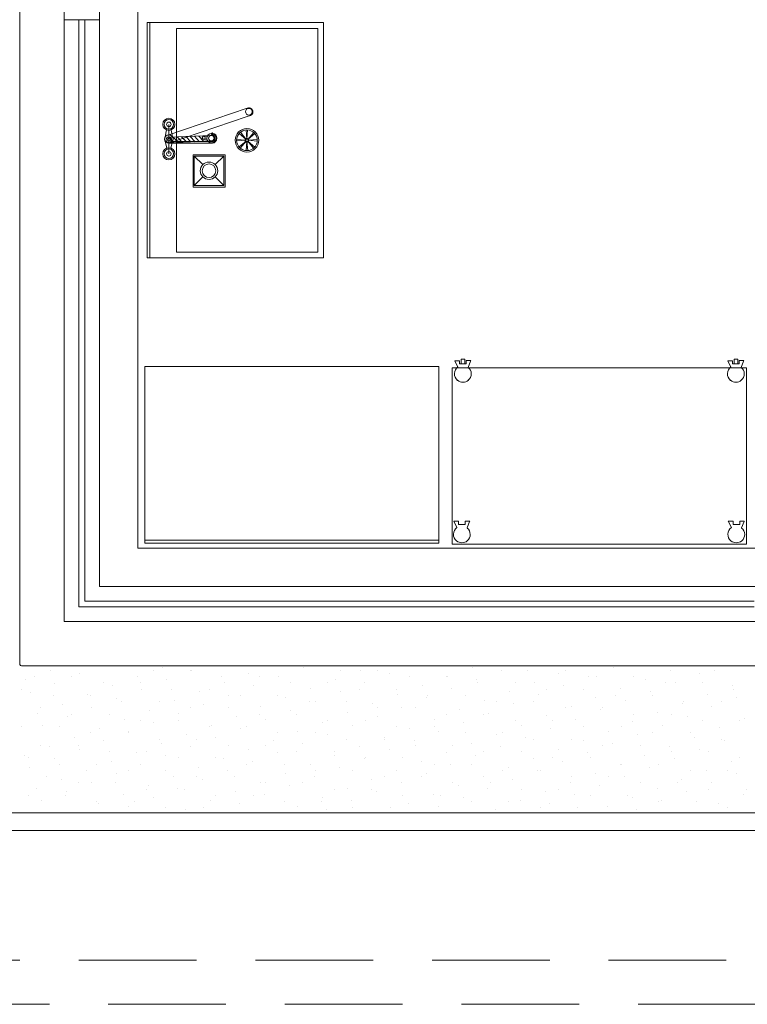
# Model space of a CAD drawing. Header units: inches. Extents: x 382808 to 408593, y -18409 to -9482.
# Tile 7 of 88: x 398951 to 399198, y -17668 to -17333. Entities that reach past the tile are written whole.
import ezdxf

# ---------------------------------------------------------------- set-up
doc = ezdxf.new("R2010")
doc.units = ezdxf.units.IN
doc.header["$LTSCALE"] = 2
doc.header["$MEASUREMENT"] = 0
doc.linetypes.add('Przerywana drobna', pattern=[30, 20, -10])
for name, color, linetype, lineweight in [('!!!LOZAMET_Nr_pióra__6', 161, 'CONTINUOUS', 18), ('!!!LOZAMET_Nr_pióra__8', 133, 'CONTINUOUS', 13), ('!trzpienie_Nr_pióra__6', 161, 'CONTINUOUS', 18), ('CIENKA_Nr_pióra__23', 212, 'CONTINUOUS', 18), ('CIENKA_Nr_pióra__8', 133, 'CONTINUOUS', 13), ('Okna ARCHICADa_Nr_pióra__8', 133, 'CONTINUOUS', 13), ('Ściany zewnętrzne_Nr_pióra__6', 161, 'CONTINUOUS', 18), ('Ściany zewnętrzne_Nr_pióra__8', 133, 'CONTINUOUS', 13)]:
    doc.layers.add(name, color=color, linetype=linetype, lineweight=lineweight)

msp = doc.modelspace()

# ---------------------------------------------------------------- linework, layer by layer
at = {"layer": '!!!LOZAMET_Nr_pióra__6', "color": 7, "linetype": 'Continuous', "lineweight": 0}
for p, q in [((399009.5, -17379.3), (399020.31, -17379.3)), ((399009.5, -17390.21), (399009.5, -17379.3)), ((399009.87, -17379.68), (399012.78, -17382.59)), ((399009.87, -17389.68), (399009.87, -17379.68)), ((399009.87, -17379.68), (399019.87, -17379.68)), ((399019.87, -17379.68), (399016.97, -17382.59)), ((399019.87, -17379.68), (399019.87, -17389.68)), ((399020.31, -17379.3), (399020.31, -17390.21)), ((399009.87, -17389.68), (399009.87, -17386.68)), ((399009.87, -17389.68), (399012.78, -17386.77)), ((399019.87, -17389.68), (399016.97, -17386.77)), ((399020.31, -17390.21), (399009.5, -17390.21)), ((399019.87, -17389.68), (399009.87, -17389.68))]:
    msp.add_line(p, q, dxfattribs=at)
for radius in [2.96, 2.32]:
    msp.add_circle((399014.87, -17384.68), radius, dxfattribs=at)
at = {"layer": '!!!LOZAMET_Nr_pióra__8', "color": 7, "linetype": 'Continuous', "lineweight": 0}
for p, q in [((399053.82, -17334.3), (398993.82, -17334.3)), ((398993.82, -17334.3), (398993.82, -17350.58)), ((398993.82, -17334.3), (398994.82, -17334.3)), ((398994.82, -17334.3), (398994.82, -17414.3)), ((399005.82, -17336.3), (399003.82, -17336.3)), ((399003.82, -17412.3), (399003.82, -17336.3)), ((399051.82, -17336.3), (399005.82, -17336.3)), ((399051.82, -17336.3), (399051.82, -17412.3)), ((399053.82, -17344.3), (399053.82, -17334.3)), ((399053.82, -17334.3), (399053.82, -17336.3)), ((398993.82, -17344.3), (398993.82, -17414.3)), ((399053.82, -17414.3), (399053.82, -17344.3)), ((399001.24, -17372.46), (399027.87, -17363.38)), ((399001.24, -17375.35), (399027.87, -17366.27)), ((399027.87, -17366.27), (399028.61, -17366.02)), ((399001.24, -17373.91), (399001.24, -17368.91)), ((399000.01, -17373.15), (399000.44, -17370.81)), ((399015.67, -17372.68), (399001.24, -17373.28)), ((399001.24, -17373.28), (399002.86, -17375.07)), ((399001.24, -17373.91), (399001.24, -17378.91)), ((399002.47, -17373.15), (399001.96, -17370.84)), ((399002.71, -17373.22), (399004.34, -17375.01)), ((399004.1, -17373.16), (399005.73, -17374.95)), ((399005.57, -17373.1), (399007.2, -17374.89)), ((399007.05, -17373.06), (399008.68, -17374.86)), ((399008.52, -17373), (399010.15, -17374.8)), ((399009.91, -17372.94), (399011.54, -17374.74)), ((399011.38, -17372.88), (399013.01, -17374.68)), ((399013.09, -17372.97), (399014.26, -17372.97)), ((399027.48, -17374.02), (399025.14, -17371.99)), ((399027.48, -17374.02), (399025.54, -17371.61)), ((399027.77, -17373.9), (399027.55, -17370.82)), ((399027.77, -17373.9), (399027.95, -17370.81)), ((399028.07, -17374.03), (399030.05, -17371.65)), ((399028.07, -17374.03), (399030.47, -17372.07)), ((399000, -17374.65), (399000.54, -17376.97)), ((399001.24, -17375.35), (399016.04, -17375.35)), ((399015.71, -17374.53), (399001.28, -17375.14)), ((399002.52, -17374.57), (399001.91, -17376.96)), ((399016.12, -17374.78), (399002.46, -17374.78)), ((399013.09, -17374), (399014.17, -17373.98)), ((399027.35, -17374.32), (399024.26, -17374.11)), ((399027.35, -17374.32), (399024.26, -17374.51)), ((399027.46, -17374.6), (399025.08, -17376.58)), ((399027.46, -17374.6), (399025.51, -17377.01)), ((399027.77, -17374.74), (399027.54, -17377.83)), ((399027.77, -17374.74), (399028.01, -17377.82)), ((399028.06, -17374.62), (399030.42, -17376.62)), ((399028.06, -17374.62), (399030.03, -17377.01)), ((399028.19, -17374.32), (399031.27, -17374.03)), ((399028.19, -17374.32), (399031.27, -17374.59)), ((399051.82, -17412.3), (399003.82, -17412.3)), ((398993.82, -17414.3), (399053.82, -17414.3)), ((399098.38, -17449.21), (399099.47, -17451.35)), ((399098.38, -17449.21), (399100.02, -17449.21)), ((399100.02, -17449.21), (399100.02, -17450.31)), ((399100.02, -17450.31), (399102.21, -17450.31)), ((399100.34, -17450.31), (399102.29, -17450.31)), ((399100.57, -17450.31), (399100.57, -17448.74)), ((399100.57, -17448.74), (399101.82, -17448.74)), ((399101.82, -17448.74), (399101.82, -17450.31)), ((399102.29, -17449.19), (399102.29, -17450.31)), ((399103.77, -17449.19), (399102.29, -17449.19)), ((399102.29, -17449.32), (399102.29, -17450.31)), ((399102.93, -17451.48), (399103.77, -17449.32)), ((399103.83, -17449.19), (399103.77, -17449.32)), ((399103.77, -17449.19), (399103.83, -17449.19)), ((399191.13, -17449.21), (399192.78, -17449.21)), ((399191.13, -17449.21), (399192.22, -17451.35)), ((399192.78, -17449.21), (399192.78, -17450.31)), ((399192.78, -17450.31), (399194.97, -17450.31)), ((399193.09, -17450.31), (399195.05, -17450.31)), ((399193.33, -17450.31), (399193.33, -17448.74)), ((399193.33, -17448.74), (399194.58, -17448.74)), ((399194.58, -17448.74), (399194.58, -17450.31)), ((399196.52, -17449.19), (399195.05, -17449.19)), ((399195.05, -17449.19), (399195.05, -17450.31)), ((399195.05, -17449.32), (399195.05, -17450.31)), ((399195.69, -17451.48), (399196.52, -17449.32)), ((399196.52, -17449.19), (399196.59, -17449.19)), ((399196.59, -17449.19), (399196.52, -17449.32)), ((398993.08, -17511.23), (398993.08, -17451.23)), ((398993.08, -17451.23), (399093.01, -17451.23)), ((399093.01, -17451.23), (399093.01, -17511.23)), ((399093.01, -17451.23), (399093.01, -17511.23)), ((399097.46, -17511.58), (399097.46, -17451.58)), ((399097.46, -17451.58), (399177.46, -17451.58)), ((399177.46, -17451.58), (399197.46, -17451.58)), ((399197.46, -17451.58), (399197.46, -17511.58)), ((399098.02, -17503.77), (399099.67, -17503.77)), ((399098.02, -17503.77), (399099.11, -17505.91)), ((399099.67, -17503.77), (399099.67, -17504.87)), ((399103.41, -17503.75), (399101.94, -17503.75)), ((399101.94, -17503.75), (399101.94, -17504.87)), ((399101.94, -17503.88), (399101.94, -17504.87)), ((399102.58, -17506.04), (399103.41, -17503.88)), ((399103.41, -17503.75), (399103.48, -17503.75)), ((399103.48, -17503.75), (399103.41, -17503.88)), ((399191.28, -17503.77), (399192.93, -17503.77)), ((399191.28, -17503.77), (399192.37, -17505.91)), ((399192.93, -17503.77), (399192.93, -17504.87)), ((399196.67, -17503.75), (399195.2, -17503.75)), ((399195.2, -17503.75), (399195.2, -17504.87)), ((399195.2, -17503.88), (399195.2, -17504.87)), ((399195.83, -17506.04), (399196.67, -17503.88)), ((399196.67, -17503.75), (399196.74, -17503.75)), ((399196.74, -17503.75), (399196.67, -17503.88)), ((399099.67, -17504.87), (399101.86, -17504.87)), ((399099.98, -17504.87), (399101.94, -17504.87)), ((399192.93, -17504.87), (399195.12, -17504.87)), ((399193.24, -17504.87), (399195.2, -17504.87)), ((398993.08, -17511.23), (398993.08, -17510.23)), ((398993.08, -17510.23), (399053.08, -17510.23)), ((399053.08, -17510.23), (399073.01, -17510.23)), ((399073.01, -17510.23), (399093.01, -17510.23)), ((399097.46, -17511.58), (399097.46, -17510.58)), ((399053.08, -17511.23), (398993.08, -17511.23)), ((399053.08, -17511.23), (399073.01, -17511.23)), ((399073.01, -17511.23), (399093.01, -17511.23)), ((399197.46, -17511.58), (399097.46, -17511.58))]:
    msp.add_line(p, q, dxfattribs=at)
for centre, radius in [((399028.44, -17364.61), 1.14), ((399001.24, -17368.91), 2.06), ((399001.24, -17368.91), 1.61), ((399001.24, -17368.91), 0.764), ((399027.77, -17374.32), 4), ((399001.24, -17373.91), 1.44), ((399001.24, -17374.2), 0.973), ((399001.24, -17374.13), 0.516), ((399013.09, -17373.49), 0.516), ((399015.72, -17373.61), 1.59), ((399015.67, -17373.61), 0.937), ((399027.77, -17374.32), 3.51), ((399027.75, -17374.33), 0.633), ((399027.77, -17374.32), 0.419), ((399001.24, -17378.91), 2.06), ((399001.24, -17378.88), 1.61), ((399001.24, -17378.91), 0.764)]:
    msp.add_circle(centre, radius, dxfattribs=at)
for centre, radius, start, end in [((399028.4, -17364.66), 1.38, 278.8246, 112.3338), ((399015.95, -17372.11), 0.272, 64.1702, 262.6173), ((399015.61, -17373.62), 1.27, 293.5629, 76.1499), ((399015.8, -17373.61), 1.76, 277.5534, 81.4366), ((399101.12, -17453.68), 2.86, 125.2661, 230.19), ((399101.13, -17453.69), 2.84, 310.5949, 50.819), ((399193.87, -17453.68), 2.86, 125.2661, 230.19), ((399193.89, -17453.69), 2.84, 310.5949, 50.819), ((399101.12, -17453.52), 2.98, 232.2056, 308.7329), ((399193.87, -17453.52), 2.98, 232.2056, 308.7329), ((399100.76, -17508.24), 2.86, 125.2661, 230.19), ((399100.78, -17508.25), 2.84, 310.5949, 50.819), ((399194.02, -17508.24), 2.86, 125.2661, 230.19), ((399194.04, -17508.25), 2.84, 310.5949, 50.819), ((399100.76, -17508.08), 2.98, 232.2056, 308.7329), ((399194.02, -17508.08), 2.98, 232.2056, 308.7329)]:
    msp.add_arc(centre, radius, start, end, dxfattribs=at)
at = {"layer": '!trzpienie_Nr_pióra__6', "color": 7, "linetype": 'Continuous', "lineweight": 0}
for p, q in [((398961.02, -17554.57), (398961.02, -17554.57)), ((398995.87, -17554.45), (398995.87, -17554.45)), ((398998.95, -17553.53), (398998.95, -17553.53)), ((399008.6, -17554.45), (399008.6, -17554.45)), ((399046.85, -17553.55), (399046.85, -17553.55)), ((399059.51, -17554.45), (399059.51, -17554.45)), ((399066.36, -17554.54), (399066.36, -17554.54)), ((399072.24, -17554.45), (399072.24, -17554.45)), ((399104.29, -17553.5), (399104.29, -17553.5)), ((399114.26, -17554.56), (399114.26, -17554.56)), ((399123.15, -17554.45), (399123.15, -17554.45)), ((399135.88, -17554.45), (399135.88, -17554.45)), ((399152.19, -17553.52), (399152.19, -17553.52)), ((399171.7, -17554.5), (399171.7, -17554.5)), ((399186.79, -17554.45), (399186.79, -17554.45)), ((398952.56, -17557.64), (398952.56, -17557.64)), ((398955.57, -17556.57), (398955.57, -17556.57)), ((398968.3, -17556.57), (398968.3, -17556.57)), ((398970.98, -17555.62), (398970.98, -17555.62)), ((398990.49, -17556.61), (398990.49, -17556.61)), ((399000.46, -17557.66), (399000.46, -17557.66)), ((399008.91, -17554.59), (399008.91, -17554.59)), ((399019.21, -17556.57), (399019.21, -17556.57)), ((399028.43, -17555.57), (399028.43, -17555.57)), ((399031.94, -17556.57), (399031.94, -17556.57)), ((399038.39, -17556.63), (399038.39, -17556.63)), ((399057.9, -17557.61), (399057.9, -17557.61)), ((399076.32, -17555.59), (399076.32, -17555.59)), ((399082.85, -17556.57), (399082.85, -17556.57)), ((399095.58, -17556.57), (399095.58, -17556.57)), ((399095.84, -17556.58), (399095.84, -17556.58)), ((399105.8, -17557.63), (399105.8, -17557.63)), ((399133.77, -17555.54), (399133.77, -17555.54)), ((399143.73, -17556.6), (399143.73, -17556.6)), ((399146.49, -17556.57), (399146.49, -17556.57)), ((399159.22, -17556.57), (399159.22, -17556.57)), ((399163.25, -17557.58), (399163.25, -17557.58)), ((399181.67, -17555.56), (399181.67, -17555.56)), ((398951.33, -17560.81), (398951.33, -17560.81)), ((398962.52, -17558.7), (398962.52, -17558.7)), ((398978.9, -17558.69), (398978.9, -17558.69)), ((398982.04, -17559.69), (398982.04, -17559.69)), ((398991.63, -17558.69), (398991.63, -17558.69)), ((398992, -17560.74), (398992, -17560.74)), ((399002.24, -17560.81), (399002.24, -17560.81)), ((399014.97, -17560.81), (399014.97, -17560.81)), ((399019.97, -17558.65), (399019.97, -17558.65)), ((399029.93, -17559.71), (399029.93, -17559.71)), ((399042.54, -17558.69), (399042.54, -17558.69)), ((399049.45, -17560.69), (399049.45, -17560.69)), ((399055.27, -17558.69), (399055.27, -17558.69)), ((399065.88, -17560.81), (399065.88, -17560.81)), ((399067.87, -17558.67), (399067.87, -17558.67)), ((399078.61, -17560.81), (399078.61, -17560.81)), ((399087.38, -17559.66), (399087.38, -17559.66)), ((399097.34, -17560.71), (399097.34, -17560.71)), ((399106.18, -17558.69), (399106.18, -17558.69)), ((399118.91, -17558.69), (399118.91, -17558.69)), ((399125.31, -17558.62), (399125.31, -17558.62)), ((399129.52, -17560.81), (399129.52, -17560.81)), ((399135.28, -17559.68), (399135.28, -17559.68)), ((399142.25, -17560.81), (399142.25, -17560.81)), ((399154.79, -17560.66), (399154.79, -17560.66)), ((399169.82, -17558.69), (399169.82, -17558.69)), ((399173.21, -17558.64), (399173.21, -17558.64)), ((399182.55, -17558.69), (399182.55, -17558.69)), ((399192.72, -17559.62), (399192.72, -17559.62)), ((399193.16, -17560.81), (399193.16, -17560.81)), ((398954.07, -17561.78), (398954.07, -17561.78)), ((398961.93, -17562.93), (398961.93, -17562.93)), ((398973.58, -17562.76), (398973.58, -17562.76)), ((398974.66, -17562.93), (398974.66, -17562.93)), ((398983.54, -17563.82), (398983.54, -17563.82)), ((399011.51, -17561.73), (399011.51, -17561.73)), ((399021.48, -17562.78), (399021.48, -17562.78)), ((399025.57, -17562.93), (399025.57, -17562.93)), ((399038.3, -17562.93), (399038.3, -17562.93)), ((399040.99, -17563.77), (399040.99, -17563.77)), ((399059.41, -17561.75), (399059.41, -17561.75)), ((399078.92, -17562.73), (399078.92, -17562.73)), ((399088.88, -17563.79), (399088.88, -17563.79)), ((399089.21, -17562.93), (399089.21, -17562.93)), ((399101.94, -17562.93), (399101.94, -17562.93)), ((399116.86, -17561.7), (399116.86, -17561.7)), ((399126.82, -17562.75), (399126.82, -17562.75)), ((399146.33, -17563.74), (399146.33, -17563.74)), ((399152.85, -17562.93), (399152.85, -17562.93)), ((399164.75, -17561.72), (399164.75, -17561.72)), ((399165.58, -17562.93), (399165.58, -17562.93)), ((399184.26, -17562.7), (399184.26, -17562.7)), ((399194.23, -17563.76), (399194.23, -17563.76)), ((398957.69, -17567.17), (398957.69, -17567.17)), ((398965.12, -17565.84), (398965.12, -17565.84)), ((398975.09, -17566.9), (398975.09, -17566.9)), ((398985.27, -17565.05), (398985.27, -17565.05)), ((398994.6, -17567.88), (398994.6, -17567.88)), ((398998, -17565.05), (398998, -17565.05)), ((399003.06, -17564.81), (399003.06, -17564.81)), ((399008.6, -17567.17), (399008.6, -17567.17)), ((399013.02, -17565.86), (399013.02, -17565.86)), ((399021.33, -17567.17), (399021.33, -17567.17)), ((399032.53, -17566.85), (399032.53, -17566.85)), ((399042.49, -17567.9), (399042.49, -17567.9)), ((399048.91, -17565.05), (399048.91, -17565.05)), ((399050.95, -17564.83), (399050.95, -17564.83)), ((399061.64, -17565.05), (399061.64, -17565.05)), ((399070.47, -17565.81), (399070.47, -17565.81)), ((399072.24, -17567.17), (399072.24, -17567.17)), ((399080.43, -17566.87), (399080.43, -17566.87)), ((399084.97, -17567.17), (399084.97, -17567.17)), ((399099.94, -17567.85), (399099.94, -17567.85)), ((399108.4, -17564.78), (399108.4, -17564.78)), ((399112.55, -17565.05), (399112.55, -17565.05)), ((399118.36, -17565.83), (399118.36, -17565.83)), ((399125.28, -17565.05), (399125.28, -17565.05)), ((399135.88, -17567.17), (399135.88, -17567.17)), ((399137.87, -17566.82), (399137.87, -17566.82)), ((399147.84, -17567.87), (399147.84, -17567.87)), ((399148.61, -17567.17), (399148.61, -17567.17)), ((399156.29, -17564.8), (399156.29, -17564.8)), ((399175.81, -17565.78), (399175.81, -17565.78)), ((399176.19, -17565.05), (399176.19, -17565.05)), ((399185.77, -17566.84), (399185.77, -17566.84)), ((399188.91, -17565.05), (399188.91, -17565.05)), ((398956.67, -17568.92), (398956.67, -17568.92)), ((398966.63, -17569.98), (398966.63, -17569.98)), ((398968.3, -17569.3), (398968.3, -17569.3)), ((398981.03, -17569.3), (398981.03, -17569.3)), ((398986.14, -17570.96), (398986.14, -17570.96)), ((399004.56, -17568.94), (399004.56, -17568.94)), ((399024.08, -17569.93), (399024.08, -17569.93)), ((399031.94, -17569.3), (399031.94, -17569.3)), ((399034.04, -17570.98), (399034.04, -17570.98)), ((399044.67, -17569.3), (399044.67, -17569.3)), ((399062.01, -17568.89), (399062.01, -17568.89)), ((399071.97, -17569.95), (399071.97, -17569.95)), ((399091.48, -17570.93), (399091.48, -17570.93)), ((399095.58, -17569.3), (399095.58, -17569.3)), ((399108.3, -17569.3), (399108.3, -17569.3)), ((399109.9, -17568.91), (399109.9, -17568.91)), ((399129.42, -17569.9), (399129.42, -17569.9)), ((399139.38, -17570.95), (399139.38, -17570.95)), ((399159.22, -17569.3), (399159.22, -17569.3)), ((399167.35, -17568.86), (399167.35, -17568.86)), ((399171.94, -17569.3), (399171.94, -17569.3)), ((399177.31, -17569.92), (399177.31, -17569.92)), ((399196.83, -17570.9), (399196.83, -17570.9)), ((398951.33, -17573.54), (398951.33, -17573.54)), ((398958.17, -17573.06), (398958.17, -17573.06)), ((398964.05, -17573.54), (398964.05, -17573.54)), ((398977.68, -17574.04), (398977.68, -17574.04)), ((398991.63, -17571.42), (398991.63, -17571.42)), ((398996.1, -17572.02), (398996.1, -17572.02)), ((399004.36, -17571.42), (399004.36, -17571.42)), ((399014.97, -17573.54), (399014.97, -17573.54)), ((399015.62, -17573), (399015.62, -17573)), ((399025.58, -17574.06), (399025.58, -17574.06)), ((399027.69, -17573.54), (399027.69, -17573.54)), ((399053.55, -17571.97), (399053.55, -17571.97)), ((399055.27, -17571.42), (399055.27, -17571.42)), ((399063.51, -17573.02), (399063.51, -17573.02)), ((399068, -17571.42), (399068, -17571.42)), ((399078.61, -17573.54), (399078.61, -17573.54)), ((399083.03, -17574.01), (399083.03, -17574.01)), ((399091.33, -17573.54), (399091.33, -17573.54)), ((399101.45, -17571.99), (399101.45, -17571.99)), ((399118.91, -17571.42), (399118.91, -17571.42)), ((399120.96, -17572.97), (399120.96, -17572.97)), ((399130.92, -17574.03), (399130.92, -17574.03)), ((399131.64, -17571.42), (399131.64, -17571.42)), ((399142.25, -17573.54), (399142.25, -17573.54)), ((399154.97, -17573.54), (399154.97, -17573.54)), ((399158.89, -17571.94), (399158.89, -17571.94)), ((399168.86, -17572.99), (399168.86, -17572.99)), ((399182.55, -17571.42), (399182.55, -17571.42)), ((399188.37, -17573.98), (399188.37, -17573.98)), ((399195.28, -17571.42), (399195.28, -17571.42)), ((398969.23, -17577.12), (398969.23, -17577.12)), ((398974.66, -17575.66), (398974.66, -17575.66)), ((398987.39, -17575.66), (398987.39, -17575.66)), ((398987.65, -17575.1), (398987.65, -17575.1)), ((398998, -17577.78), (398998, -17577.78)), ((399007.16, -17576.08), (399007.16, -17576.08)), ((399010.72, -17577.78), (399010.72, -17577.78)), ((399017.12, -17577.14), (399017.12, -17577.14)), ((399038.3, -17575.66), (399038.3, -17575.66)), ((399045.09, -17575.05), (399045.09, -17575.05)), ((399051.03, -17575.66), (399051.03, -17575.66)), ((399055.06, -17576.1), (399055.06, -17576.1)), ((399061.64, -17577.78), (399061.64, -17577.78)), ((399074.36, -17577.78), (399074.36, -17577.78)), ((399074.57, -17577.09), (399074.57, -17577.09)), ((399092.99, -17575.07), (399092.99, -17575.07)), ((399101.94, -17575.66), (399101.94, -17575.66)), ((399112.5, -17576.05), (399112.5, -17576.05)), ((399114.67, -17575.66), (399114.67, -17575.66)), ((399122.46, -17577.11), (399122.46, -17577.11)), ((399125.28, -17577.78), (399125.28, -17577.78)), ((399138, -17577.78), (399138, -17577.78)), ((399150.44, -17575.02), (399150.44, -17575.02)), ((399160.4, -17576.07), (399160.4, -17576.07)), ((399165.58, -17575.66), (399165.58, -17575.66)), ((399178.31, -17575.66), (399178.31, -17575.66)), ((399179.91, -17577.06), (399179.91, -17577.06)), ((399188.91, -17577.78), (399188.91, -17577.78)), ((398957.69, -17579.9), (398957.69, -17579.9)), ((398960.77, -17580.2), (398960.77, -17580.2)), ((398970.42, -17579.9), (398970.42, -17579.9)), ((398970.73, -17581.25), (398970.73, -17581.25)), ((398979.19, -17578.18), (398979.19, -17578.18)), ((398998.7, -17579.16), (398998.7, -17579.16)), ((399008.67, -17580.22), (399008.67, -17580.22)), ((399021.33, -17579.9), (399021.33, -17579.9)), ((399028.18, -17581.2), (399028.18, -17581.2)), ((399034.06, -17579.9), (399034.06, -17579.9)), ((399036.64, -17578.12), (399036.64, -17578.12)), ((399046.6, -17579.18), (399046.6, -17579.18)), ((399066.11, -17580.17), (399066.11, -17580.17)), ((399076.07, -17581.22), (399076.07, -17581.22)), ((399084.53, -17578.14), (399084.53, -17578.14)), ((399084.97, -17579.9), (399084.97, -17579.9)), ((399097.7, -17579.9), (399097.7, -17579.9)), ((399104.05, -17579.13), (399104.05, -17579.13)), ((399114.01, -17580.19), (399114.01, -17580.19)), ((399133.52, -17581.17), (399133.52, -17581.17)), ((399141.98, -17578.09), (399141.98, -17578.09)), ((399148.61, -17579.9), (399148.61, -17579.9)), ((399151.94, -17579.15), (399151.94, -17579.15)), ((399161.34, -17579.9), (399161.34, -17579.9)), ((399171.45, -17580.14), (399171.45, -17580.14)), ((399181.42, -17581.19), (399181.42, -17581.19)), ((399189.87, -17578.11), (399189.87, -17578.11)), ((398952.31, -17583.28), (398952.31, -17583.28)), ((398953.45, -17584.15), (398953.45, -17584.15)), ((398962.28, -17584.33), (398962.28, -17584.33)), ((398981.03, -17582.02), (398981.03, -17582.02)), ((398990.25, -17582.24), (398990.25, -17582.24)), ((398993.75, -17582.02), (398993.75, -17582.02)), ((399000.21, -17583.3), (399000.21, -17583.3)), ((399004.36, -17584.15), (399004.36, -17584.15)), ((399017.09, -17584.15), (399017.09, -17584.15)), ((399019.72, -17584.28), (399019.72, -17584.28)), ((399038.14, -17582.26), (399038.14, -17582.26)), ((399044.67, -17582.02), (399044.67, -17582.02)), ((399057.39, -17582.02), (399057.39, -17582.02)), ((399057.66, -17583.24), (399057.66, -17583.24)), ((399067.62, -17584.3), (399067.62, -17584.3)), ((399068, -17584.15), (399068, -17584.15)), ((399080.73, -17584.15), (399080.73, -17584.15)), ((399095.59, -17582.21), (399095.59, -17582.21)), ((399105.55, -17583.26), (399105.55, -17583.26)), ((399108.3, -17582.02), (399108.3, -17582.02)), ((399121.03, -17582.02), (399121.03, -17582.02)), ((399125.06, -17584.25), (399125.06, -17584.25)), ((399131.64, -17584.15), (399131.64, -17584.15)), ((399143.48, -17582.23), (399143.48, -17582.23)), ((399144.37, -17584.15), (399144.37, -17584.15)), ((399163, -17583.21), (399163, -17583.21)), ((399171.94, -17582.02), (399171.94, -17582.02)), ((399172.96, -17584.27), (399172.96, -17584.27)), ((399184.67, -17582.02), (399184.67, -17582.02)), ((399195.28, -17584.15), (399195.28, -17584.15)), ((398953.82, -17587.41), (398953.82, -17587.41)), ((398964.05, -17586.27), (398964.05, -17586.27)), ((398976.78, -17586.27), (398976.78, -17586.27)), ((398981.79, -17585.32), (398981.79, -17585.32)), ((398991.75, -17586.37), (398991.75, -17586.37)), ((399011.26, -17587.36), (399011.26, -17587.36)), ((399027.69, -17586.27), (399027.69, -17586.27)), ((399029.68, -17585.34), (399029.68, -17585.34)), ((399040.42, -17586.27), (399040.42, -17586.27)), ((399049.2, -17586.32), (399049.2, -17586.32)), ((399059.16, -17587.38), (399059.16, -17587.38)), ((399087.13, -17585.29), (399087.13, -17585.29)), ((399091.33, -17586.27), (399091.33, -17586.27)), ((399097.09, -17586.34), (399097.09, -17586.34)), ((399104.06, -17586.27), (399104.06, -17586.27)), ((399116.61, -17587.33), (399116.61, -17587.33)), ((399135.03, -17585.31), (399135.03, -17585.31)), ((399154.54, -17586.29), (399154.54, -17586.29)), ((399154.97, -17586.27), (399154.97, -17586.27)), ((399164.5, -17587.35), (399164.5, -17587.35)), ((399167.7, -17586.27), (399167.7, -17586.27)), ((399192.47, -17585.26), (399192.47, -17585.26)), ((398959.81, -17590.51), (398959.81, -17590.51)), ((398973.33, -17588.4), (398973.33, -17588.4)), ((398983.29, -17589.45), (398983.29, -17589.45)), ((398987.39, -17588.39), (398987.39, -17588.39)), ((399000.12, -17588.39), (399000.12, -17588.39)), ((399002.81, -17590.44), (399002.81, -17590.44)), ((399010.72, -17590.51), (399010.72, -17590.51)), ((399021.23, -17588.42), (399021.23, -17588.42)), ((399023.45, -17590.51), (399023.45, -17590.51)), ((399040.74, -17589.4), (399040.74, -17589.4)), ((399050.7, -17590.46), (399050.7, -17590.46)), ((399051.03, -17588.39), (399051.03, -17588.39)), ((399063.76, -17588.39), (399063.76, -17588.39)), ((399074.36, -17590.51), (399074.36, -17590.51)), ((399078.67, -17588.36), (399078.67, -17588.36)), ((399087.09, -17590.51), (399087.09, -17590.51)), ((399088.64, -17589.42), (399088.64, -17589.42)), ((399108.15, -17590.41), (399108.15, -17590.41)), ((399114.67, -17588.39), (399114.67, -17588.39)), ((399126.57, -17588.38), (399126.57, -17588.38)), ((399127.4, -17588.39), (399127.4, -17588.39)), ((399138, -17590.51), (399138, -17590.51)), ((399146.08, -17589.37), (399146.08, -17589.37)), ((399150.73, -17590.51), (399150.73, -17590.51)), ((399156.05, -17590.43), (399156.05, -17590.43)), ((399178.31, -17588.39), (399178.31, -17588.39)), ((399184.02, -17588.33), (399184.02, -17588.33)), ((399191.04, -17588.39), (399191.04, -17588.39)), ((399193.98, -17589.39), (399193.98, -17589.39)), ((398956.42, -17594.55), (398956.42, -17594.55)), ((398964.87, -17591.47), (398964.87, -17591.47)), ((398970.42, -17592.63), (398970.42, -17592.63)), ((398974.84, -17592.53), (398974.84, -17592.53)), ((398983.15, -17592.63), (398983.15, -17592.63)), ((398994.35, -17593.52), (398994.35, -17593.52)), ((399004.31, -17594.57), (399004.31, -17594.57)), ((399012.77, -17591.49), (399012.77, -17591.49)), ((399032.28, -17592.48), (399032.28, -17592.48)), ((399034.06, -17592.63), (399034.06, -17592.63)), ((399042.25, -17593.54), (399042.25, -17593.54)), ((399046.79, -17592.63), (399046.79, -17592.63)), ((399061.76, -17594.52), (399061.76, -17594.52)), ((399070.22, -17591.44), (399070.22, -17591.44)), ((399080.18, -17592.5), (399080.18, -17592.5)), ((399097.7, -17592.63), (399097.7, -17592.63)), ((399099.69, -17593.48), (399099.69, -17593.48)), ((399109.65, -17594.54), (399109.65, -17594.54)), ((399110.43, -17592.63), (399110.43, -17592.63)), ((399118.11, -17591.46), (399118.11, -17591.46)), ((399137.63, -17592.45), (399137.63, -17592.45)), ((399147.59, -17593.5), (399147.59, -17593.5)), ((399161.34, -17592.63), (399161.34, -17592.63)), ((399167.1, -17594.49), (399167.1, -17594.49)), ((399174.07, -17592.63), (399174.07, -17592.63)), ((399175.56, -17591.41), (399175.56, -17591.41)), ((399185.52, -17592.47), (399185.52, -17592.47)), ((398953.45, -17596.87), (398953.45, -17596.87)), ((398966.18, -17596.87), (398966.18, -17596.87)), ((398966.38, -17595.61), (398966.38, -17595.61)), ((398985.89, -17596.59), (398985.89, -17596.59)), ((398993.75, -17594.75), (398993.75, -17594.75)), ((398995.86, -17597.65), (398995.86, -17597.65)), ((399006.48, -17594.75), (399006.48, -17594.75)), ((399017.09, -17596.87), (399017.09, -17596.87)), ((399023.83, -17595.56), (399023.83, -17595.56)), ((399029.82, -17596.87), (399029.82, -17596.87)), ((399033.79, -17596.61), (399033.79, -17596.61)), ((399053.3, -17597.6), (399053.3, -17597.6)), ((399057.39, -17594.75), (399057.39, -17594.75)), ((399070.12, -17594.75), (399070.12, -17594.75)), ((399071.72, -17595.58), (399071.72, -17595.58)), ((399080.73, -17596.87), (399080.73, -17596.87)), ((399091.24, -17596.56), (399091.24, -17596.56)), ((399093.46, -17596.87), (399093.46, -17596.87)), ((399101.2, -17597.62), (399101.2, -17597.62)), ((399121.03, -17594.75), (399121.03, -17594.75)), ((399129.17, -17595.53), (399129.17, -17595.53)), ((399133.76, -17594.75), (399133.76, -17594.75)), ((399139.13, -17596.58), (399139.13, -17596.58)), ((399144.37, -17596.87), (399144.37, -17596.87)), ((399157.1, -17596.87), (399157.1, -17596.87)), ((399158.64, -17597.57), (399158.64, -17597.57)), ((399177.06, -17595.55), (399177.06, -17595.55)), ((399184.67, -17594.75), (399184.67, -17594.75)), ((399196.58, -17596.53), (399196.58, -17596.53)), ((399197.4, -17594.75), (399197.4, -17594.75)), ((398957.92, -17598.69), (398957.92, -17598.69)), ((398976.78, -17598.99), (398976.78, -17598.99)), ((398977.44, -17599.67), (398977.44, -17599.67)), ((398987.4, -17600.73), (398987.4, -17600.73)), ((398989.51, -17598.99), (398989.51, -17598.99)), ((399000.12, -17601.12), (399000.12, -17601.12)), ((399012.85, -17601.12), (399012.85, -17601.12)), ((399015.37, -17598.64), (399015.37, -17598.64)), ((399025.33, -17599.69), (399025.33, -17599.69)), ((399040.42, -17598.99), (399040.42, -17598.99)), ((399044.84, -17600.68), (399044.84, -17600.68)), ((399053.15, -17598.99), (399053.15, -17598.99)), ((399063.26, -17598.66), (399063.26, -17598.66)), ((399063.76, -17601.12), (399063.76, -17601.12)), ((399076.48, -17601.12), (399076.48, -17601.12)), ((399082.78, -17599.64), (399082.78, -17599.64)), ((399092.74, -17600.7), (399092.74, -17600.7)), ((399104.06, -17598.99), (399104.06, -17598.99)), ((399116.79, -17598.99), (399116.79, -17598.99)), ((399120.71, -17598.6), (399120.71, -17598.6)), ((399127.4, -17601.12), (399127.4, -17601.12)), ((399130.67, -17599.66), (399130.67, -17599.66)), ((399140.12, -17601.12), (399140.12, -17601.12)), ((399150.19, -17600.65), (399150.19, -17600.65)), ((399167.7, -17598.99), (399167.7, -17598.99)), ((399168.61, -17598.62), (399168.61, -17598.62)), ((399180.43, -17598.99), (399180.43, -17598.99)), ((399188.12, -17599.61), (399188.12, -17599.61)), ((399191.04, -17601.12), (399191.04, -17601.12)), ((398968.98, -17602.75), (398968.98, -17602.75)), ((399006.91, -17601.71), (399006.91, -17601.71)), ((399016.87, -17602.77), (399016.87, -17602.77)), ((399054.81, -17601.73), (399054.81, -17601.73)), ((399074.32, -17602.72), (399074.32, -17602.72)), ((399112.25, -17601.68), (399112.25, -17601.68)), ((399122.22, -17602.74), (399122.22, -17602.74)), ((399160.15, -17601.7), (399160.15, -17601.7)), ((399179.66, -17602.69), (399179.66, -17602.69))]:
    msp.add_line(p, q, dxfattribs=at)
at = {"layer": 'CIENKA_Nr_pióra__23', "color": 7, "linetype": 'Przerywana drobna', "lineweight": 0}
for p, q in [((398850.64, -17652.86), (399905.64, -17652.86)), ((399920.64, -17667.86), (398835.64, -17667.86))]:
    msp.add_line(p, q, dxfattribs=at)
at = {"layer": 'CIENKA_Nr_pióra__8', "color": 7, "linetype": 'Continuous', "lineweight": 0}
for p, q in [((398990.64, -17325.86), (398990.64, -17512.86)), ((398990.64, -17512.86), (398990.64, -17325.86)), ((398990.64, -17512.86), (399207.64, -17512.86))]:
    msp.add_line(p, q, dxfattribs=at)
at = {"layer": 'Okna ARCHICADa_Nr_pióra__8', "color": 7, "linetype": 'Continuous', "lineweight": 0}
for p, q in [((398965.64, -17537.86), (398965.64, -17325.86)), ((398977.64, -17525.86), (398977.64, -17325.86)), ((398965.64, -17333.36), (398977.64, -17333.36)), ((398970.64, -17532.86), (398970.64, -17333.36)), ((398972.64, -17530.86), (398972.64, -17333.36)), ((399207.64, -17525.86), (398977.64, -17525.86)), ((399200.14, -17530.86), (398972.64, -17530.86)), ((399200.14, -17532.86), (398970.64, -17532.86)), ((399207.64, -17537.86), (398965.64, -17537.86))]:
    msp.add_line(p, q, dxfattribs=at)
at = {"layer": 'Ściany zewnętrzne_Nr_pióra__6', "color": 7, "linetype": 'Continuous', "lineweight": 0}
for p, q in [((398900.64, -17602.86), (399705.64, -17602.86)), ((398894.64, -17608.86), (399699.64, -17608.86))]:
    msp.add_line(p, q, dxfattribs=at)
at = {"layer": 'Ściany zewnętrzne_Nr_pióra__8', "color": 7, "linetype": 'Continuous', "lineweight": 0}
for p, q in [((398950.64, -17325.86), (398950.64, -17552.36)), ((398990.64, -17385.86), (398990.64, -17325.86)), ((399027.64, -17512.86), (399207.64, -17512.86)), ((399207.64, -17552.86), (398951.14, -17552.86))]:
    msp.add_line(p, q, dxfattribs=at)
msp.add_arc((398951.14, -17552.36), 0.5, 180, 270, dxfattribs=at)

doc.saveas('drawing.dxf')
